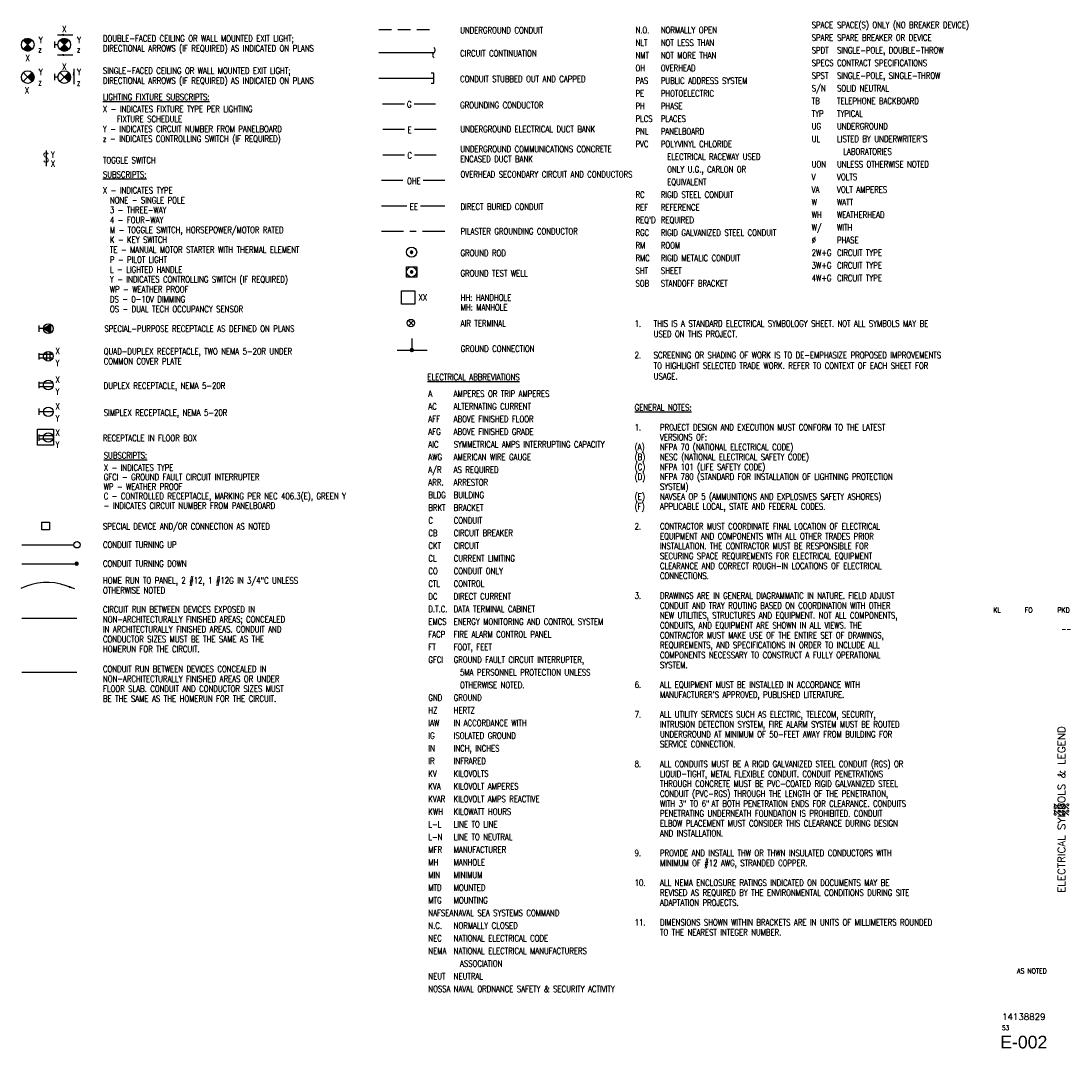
# Paper-space layout 'E-002 - ELECTRICAL SYMBOLS & LEGEND' of a CAD drawing. Header units: inches. Extents: x 12.5 to 33.2, y 0.8 to 21.1.
import ezdxf
from ezdxf.enums import TextEntityAlignment as Align

# ---------------------------------------------------------------- set-up
doc = ezdxf.new("R2010")
doc.units = ezdxf.units.IN
doc.header["$MEASUREMENT"] = 0
doc.linetypes.add('HIDDEN', pattern=[0.375, 0.25, -0.125])
for name, color, linetype in [('E-ANNO-SYMB', 2, 'Continuous'), ('E-ANNO-SYMB-HIDD', 2, 'HIDDEN'), ('E-ANNO-TEXT', 2, 'Continuous'), ('G-ANNO-TTLB', 7, 'Continuous')]:
    doc.layers.add(name, color=color, linetype=linetype)
doc.styles.add('ROMANS', font='ROMANS.shx', dxfattribs={"width": 0.8})
doc.styles.add('Text', font='romans.shx', dxfattribs={"width": 0.8, "height": 0.125})
doc.styles.add('TITLES', font='swiss.ttf', dxfattribs={"width": 0.8})
doc.dimstyles.get("Standard").update_dxf_attribs({"dimtxt": 0.18, "dimasz": 0.18, "dimexe": 0.18, "dimexo": 0.0625, "dimgap": 0.09, "dimtad": 0, "dimtih": 1, "dimtoh": 1, "dimdec": 4, "dimzin": 0, "dimdsep": 46, "dimtxsty": 'Standard', "dimcen": 0.09, "dimadec": 0, "dimazin": 0, "dimtfac": 1, "dimtdec": 4, "dimtofl": 0, "dimtmove": 0, "dimatfit": 3, "dimfxl": 1, "dimtolj": 1, "dimtzin": 0, "dimarcsym": 0})

# ---------------------------------------------------------------- blocks, each defined once
blk = doc.blocks.new('NAVFAC_Sheet_Info')
at = {"layer": 'G-ANNO-TTLB', "color": 3, "style": 'ROMANS', "width": 0.8}
for tag, p in [('DESIGNED_BY', (31.723, 9.469)), ('DRAWN_BY', (32.348, 9.469)), ('REVIEWED_BY', (33.036, 9.469))]:
    blk.add_attdef(tag, text='', height=0.1, dxfattribs=at).set_placement(p, align=Align.MIDDLE)
blk.add_attdef('BRANCH_MANAGER', text='', height=0.1, dxfattribs=at).set_placement((33.188, 9.094), align=Align.MIDDLE_RIGHT)
at = {"layer": 'G-ANNO-TTLB', "color": 3, "style": 'ROMANS'}
for tag, height, p in [('SHEET_TITLE_1_OF_1', 0.15, (32.995, 5.531)), ('SHEET_TITLE_1_OF_2', 0.125, (32.91, 5.531)), ('SHEET_TITLE_2_OF_2', 0.125, (33.08, 5.531))]:
    blk.add_attdef(tag, text='', height=height, rotation=90, dxfattribs=at).set_placement(p, align=Align.MIDDLE_CENTER)
at = {"layer": 'G-ANNO-TTLB', "color": 4}
for tag, height, style, p in [('SCALE', 0.1, 'ROMANS', (32.41, 2.344)), ('NAVFAC_DWG_NUMBER', 0.125, 'ROMANS', (32.25, 1.437)), ('SHEET_X', 0.0938, 'ROMANS', (31.891, 1.219)), ('DISCIPLINE_SHEET_NO', 0.25, 'TITLES', (32.25, 0.938))]:
    blk.add_attdef(tag, text='', height=height, dxfattribs=dict(at, style=style)).set_placement(p, align=Align.MIDDLE)

psp = doc.layouts.new('E-002 - ELECTRICAL SYMBOLS & LEGEND')

# ---------------------------------------------------------------- hatches: boundary and pattern name
at = {"layer": 'E-ANNO-SYMB', "lineweight": -3}
psp.add_hatch(color=256, dxfattribs=at).paths.add_polyline_path([(13.516, 9.888), (13.391, 9.91), (13.405, 9.949)], flags=0)

# ---------------------------------------------------------------- linework, layer by layer
for p, q in [((12.503, 20.714), (12.537, 20.748)), ((12.508, 20.71), (12.551, 20.753)), ((12.512, 20.705), (12.562, 20.755)), ((12.517, 20.701), (12.573, 20.757)), ((12.521, 20.697), (12.582, 20.758)), ((12.525, 20.692), (12.591, 20.757)), ((12.53, 20.688), (12.599, 20.757)), ((12.534, 20.683), (12.607, 20.756)), ((12.539, 20.679), (12.614, 20.754)), ((12.543, 20.675), (12.621, 20.752)), ((12.548, 20.67), (12.628, 20.75)), ((12.552, 20.666), (12.634, 20.748)), ((12.556, 20.661), (12.64, 20.745)), ((12.561, 20.657), (12.646, 20.742)), ((12.565, 20.652), (12.651, 20.739)), ((12.57, 20.648), (12.657, 20.735)), ((12.574, 20.644), (12.662, 20.731)), ((13.222, 20.717), (13.249, 20.744)), ((13.226, 20.712), (13.264, 20.75)), ((13.231, 20.708), (13.277, 20.754)), ((13.235, 20.704), (13.288, 20.756)), ((13.239, 20.699), (13.298, 20.757)), ((13.244, 20.695), (13.307, 20.758)), ((13.248, 20.69), (13.315, 20.757)), ((13.253, 20.686), (13.323, 20.756)), ((13.257, 20.681), (13.331, 20.755)), ((13.262, 20.677), (13.338, 20.753)), ((13.266, 20.673), (13.345, 20.751)), ((13.27, 20.668), (13.351, 20.749)), ((13.275, 20.664), (13.358, 20.746)), ((13.279, 20.659), (13.364, 20.744)), ((13.284, 20.655), (13.369, 20.74)), ((13.288, 20.65), (13.375, 20.737)), ((13.293, 20.646), (13.38, 20.733)), ((12.673, 20.721), (12.497, 20.544)), ((12.497, 20.721), (12.673, 20.544)), ((12.499, 20.542), (12.587, 20.63)), ((12.504, 20.538), (12.592, 20.626)), ((12.508, 20.534), (12.596, 20.621)), ((12.514, 20.53), (12.601, 20.617)), ((12.519, 20.527), (12.605, 20.613)), ((12.524, 20.523), (12.609, 20.608)), ((12.53, 20.52), (12.614, 20.604)), ((12.536, 20.517), (12.618, 20.599)), ((12.543, 20.515), (12.623, 20.595)), ((12.549, 20.513), (12.627, 20.591)), ((12.556, 20.511), (12.632, 20.586)), ((12.564, 20.509), (12.636, 20.582)), ((12.571, 20.508), (12.64, 20.577)), ((12.578, 20.639), (12.667, 20.727)), ((12.58, 20.508), (12.645, 20.573)), ((12.583, 20.635), (12.671, 20.723)), ((12.588, 20.508), (12.649, 20.568)), ((12.598, 20.508), (12.654, 20.564)), ((12.608, 20.51), (12.658, 20.56)), ((12.62, 20.512), (12.662, 20.555)), ((12.633, 20.517), (12.667, 20.551)), ((13.111, 20.695), (13.111, 20.57)), ((13.181, 20.633), (13.111, 20.633)), ((13.218, 20.721), (13.394, 20.544)), ((13.394, 20.721), (13.218, 20.544)), ((13.222, 20.54), (13.31, 20.628)), ((13.227, 20.536), (13.315, 20.624)), ((13.232, 20.532), (13.319, 20.62)), ((13.237, 20.528), (13.323, 20.615)), ((13.242, 20.525), (13.328, 20.611)), ((13.248, 20.522), (13.332, 20.606)), ((13.254, 20.519), (13.337, 20.602)), ((13.26, 20.516), (13.341, 20.597)), ((13.266, 20.514), (13.346, 20.593)), ((13.273, 20.512), (13.35, 20.589)), ((13.28, 20.51), (13.354, 20.584)), ((13.288, 20.509), (13.359, 20.58)), ((13.296, 20.508), (13.363, 20.575)), ((13.297, 20.642), (13.385, 20.73)), ((13.301, 20.637), (13.39, 20.726)), ((13.304, 20.508), (13.368, 20.571)), ((13.306, 20.633), (13.394, 20.721)), ((13.313, 20.508), (13.372, 20.567)), ((13.323, 20.509), (13.376, 20.562)), ((13.334, 20.511), (13.381, 20.558)), ((13.346, 20.514), (13.385, 20.553)), ((13.361, 20.52), (13.39, 20.549)), ((19.517, 20.478), (20.604, 20.478)), ((12.673, 20.083), (12.497, 19.906)), ((12.497, 20.083), (12.673, 19.906)), ((12.589, 19.99), (12.677, 20.079)), ((12.593, 19.986), (12.681, 20.074)), ((12.598, 19.982), (12.685, 20.069)), ((12.602, 19.977), (12.689, 20.064)), ((12.607, 19.973), (12.692, 20.058)), ((12.611, 19.968), (12.696, 20.053)), ((12.615, 19.964), (12.698, 20.047)), ((12.62, 19.96), (12.701, 20.041)), ((12.624, 19.955), (12.704, 20.034)), ((12.629, 19.951), (12.706, 20.028)), ((12.633, 19.946), (12.707, 20.02)), ((12.638, 19.942), (12.709, 20.013)), ((12.642, 19.937), (12.71, 20.005)), ((12.646, 19.933), (12.71, 19.997)), ((12.651, 19.929), (12.71, 19.988)), ((12.655, 19.924), (12.709, 19.978)), ((12.66, 19.92), (12.707, 19.967)), ((12.664, 19.915), (12.704, 19.955)), ((12.668, 19.911), (12.698, 19.94)), ((13.111, 20.057), (13.111, 19.932)), ((13.181, 19.994), (13.111, 19.994)), ((13.394, 20.083), (13.218, 19.906)), ((13.218, 20.083), (13.394, 19.906)), ((13.307, 19.993), (13.396, 20.081)), ((13.312, 19.989), (13.4, 20.077)), ((13.316, 19.984), (13.404, 20.072)), ((13.321, 19.98), (13.408, 20.067)), ((13.325, 19.975), (13.411, 20.062)), ((13.329, 19.971), (13.415, 20.056)), ((13.334, 19.966), (13.418, 20.05)), ((13.338, 19.962), (13.421, 20.044)), ((13.343, 19.958), (13.423, 20.038)), ((13.347, 19.953), (13.425, 20.031)), ((13.352, 19.949), (13.427, 20.025)), ((13.356, 19.944), (13.429, 20.017)), ((13.36, 19.94), (13.43, 20.01)), ((13.365, 19.936), (13.431, 20.001)), ((13.369, 19.931), (13.431, 19.993)), ((13.374, 19.927), (13.431, 19.984)), ((13.378, 19.922), (13.429, 19.973)), ((13.383, 19.918), (13.427, 19.962)), ((13.387, 19.913), (13.423, 19.949)), ((13.391, 19.909), (13.414, 19.932)), ((19.516, 19.974), (20.603, 19.974)), ((20.603, 20.074), (20.551, 20.074)), ((20.603, 19.874), (20.603, 20.074)), ((20.551, 19.874), (20.603, 19.874)), ((19.59, 19.47), (20.039, 19.47)), ((20.206, 19.47), (20.639, 19.47)), ((19.598, 18.966), (20.023, 18.966)), ((20.222, 18.966), (20.647, 18.966)), ((12.946, 18.548), (12.946, 18.298)), ((19.598, 18.461), (20.023, 18.461)), ((20.222, 18.461), (20.647, 18.461)), ((12.946, 18.298), (12.946, 18.236)), ((19.568, 17.957), (19.993, 17.957)), ((20.392, 17.957), (20.817, 17.957)), ((19.568, 17.453), (20.068, 17.453)), ((20.34, 17.453), (20.817, 17.453)), ((19.568, 16.949), (20.004, 16.949)), ((20.13, 16.949), (20.254, 16.949)), ((20.379, 16.949), (20.817, 16.949)), ((20.139, 16.538), (20.162, 16.561)), ((20.139, 16.535), (20.166, 16.561)), ((20.14, 16.532), (20.169, 16.561)), ((20.14, 16.529), (20.172, 16.56)), ((20.141, 16.526), (20.174, 16.559)), ((20.142, 16.524), (20.177, 16.558)), ((20.144, 16.522), (20.179, 16.557)), ((20.145, 16.52), (20.181, 16.555)), ((20.147, 16.518), (20.183, 16.553)), ((20.149, 16.516), (20.184, 16.551)), ((20.151, 16.515), (20.186, 16.549)), ((20.154, 16.514), (20.187, 16.547)), ((20.156, 16.513), (20.188, 16.544)), ((20.159, 16.512), (20.189, 16.542)), ((20.162, 16.511), (20.189, 16.539)), ((20.165, 16.511), (20.189, 16.535)), ((20.064, 16.246), (20.264, 16.246)), ((20.064, 16.046), (20.064, 16.246)), ((20.139, 16.146), (20.164, 16.171)), ((20.139, 16.143), (20.167, 16.171)), ((20.14, 16.14), (20.17, 16.17)), ((20.264, 16.246), (20.264, 16.046)), ((20.264, 16.046), (20.064, 16.046)), ((20.141, 16.137), (20.173, 16.169)), ((20.142, 16.135), (20.175, 16.168)), ((20.143, 16.132), (20.178, 16.167)), ((20.144, 16.13), (20.18, 16.165)), ((20.146, 16.128), (20.181, 16.164)), ((20.148, 16.127), (20.183, 16.162)), ((20.15, 16.125), (20.185, 16.16)), ((20.152, 16.124), (20.186, 16.158)), ((20.155, 16.123), (20.187, 16.155)), ((20.157, 16.122), (20.188, 16.153)), ((20.16, 16.121), (20.189, 16.15)), ((20.163, 16.121), (20.189, 16.147)), ((20.167, 16.121), (20.189, 16.143)), ((19.963, 15.773), (20.226, 15.773)), ((19.963, 15.51), (19.963, 15.773)), ((20.226, 15.773), (20.226, 15.51)), ((20.226, 15.51), (19.963, 15.51)), ((20.1, 15.191), (20.204, 15.088)), ((20.1, 15.083), (20.204, 15.187)), ((12.805, 15.089), (12.805, 14.965)), ((12.899, 15.027), (12.805, 15.027)), ((13.039, 15.108), (12.899, 15.027)), ((12.899, 15.027), (13.039, 14.946)), ((12.909, 15.021), (12.939, 15.05)), ((12.915, 15.018), (12.96, 15.062)), ((12.921, 15.014), (12.981, 15.074)), ((12.926, 15.011), (13.002, 15.086)), ((12.932, 15.008), (13.022, 15.098)), ((12.937, 15.005), (13.04, 15.108)), ((12.943, 15.001), (13.039, 15.098)), ((12.949, 14.998), (13.039, 15.089)), ((12.954, 14.995), (13.039, 15.08)), ((12.96, 14.992), (13.039, 15.071)), ((12.965, 14.988), (13.039, 15.062)), ((12.971, 14.985), (13.039, 15.053)), ((12.977, 14.982), (13.039, 15.045)), ((12.982, 14.979), (13.039, 15.036)), ((12.988, 14.976), (13.039, 15.027)), ((12.993, 14.972), (13.039, 15.018)), ((12.999, 14.969), (13.039, 15.009)), ((13.005, 14.966), (13.039, 15)), ((13.01, 14.963), (13.039, 14.992)), ((13.016, 14.959), (13.039, 14.983)), ((13.039, 14.946), (13.039, 15.108)), ((20.168, 14.832), (20.168, 14.601)), ((12.805, 14.543), (12.805, 14.418)), ((13.08, 14.514), (12.805, 14.514)), ((12.959, 14.393), (12.959, 14.568)), ((13.026, 14.393), (13.026, 14.568)), ((19.876, 14.604), (20.47, 14.604)), ((20.137, 14.607), (20.172, 14.573)), ((20.137, 14.604), (20.168, 14.573)), ((20.137, 14.6), (20.165, 14.573)), ((20.138, 14.613), (20.178, 14.574)), ((20.138, 14.611), (20.175, 14.574)), ((20.139, 14.616), (20.18, 14.575)), ((20.141, 14.618), (20.183, 14.576)), ((20.142, 14.621), (20.185, 14.578)), ((20.143, 14.623), (20.187, 14.579)), ((20.145, 14.625), (20.189, 14.581)), ((20.147, 14.627), (20.191, 14.582)), ((20.148, 14.628), (20.192, 14.584)), ((20.15, 14.63), (20.194, 14.586)), ((20.153, 14.631), (20.195, 14.588)), ((20.155, 14.632), (20.197, 14.591)), ((20.157, 14.633), (20.198, 14.593)), ((20.16, 14.634), (20.198, 14.596)), ((20.168, 14.633), (20.199, 14.602)), ((20.168, 14.629), (20.199, 14.599)), ((20.17, 14.635), (20.2, 14.605)), ((20.173, 14.635), (20.199, 14.609)), ((13.08, 14.447), (12.805, 14.447)), ((12.805, 13.977), (12.805, 13.852)), ((13.08, 13.948), (12.805, 13.948)), ((13.08, 13.88), (12.805, 13.88)), ((12.805, 13.447), (12.805, 13.322)), ((13.086, 13.385), (12.805, 13.385)), ((12.777, 13.042), (13.092, 13.042)), ((12.777, 12.727), (12.777, 13.042)), ((12.805, 12.938), (12.805, 12.813)), ((13.08, 12.909), (12.805, 12.909)), ((13.092, 13.042), (13.092, 12.727)), ((13.092, 12.727), (12.777, 12.727)), ((13.08, 12.842), (12.805, 12.842)), ((12.466, 10.758), (13.496, 10.758)), ((12.466, 10.385), (13.556, 10.385)), ((13.521, 10.386), (13.551, 10.416)), ((13.522, 10.39), (13.547, 10.416)), ((13.522, 10.377), (13.561, 10.415)), ((13.523, 10.374), (13.564, 10.414)), ((13.524, 10.385), (13.555, 10.416)), ((13.524, 10.372), (13.566, 10.413)), ((13.526, 10.369), (13.568, 10.412)), ((13.527, 10.385), (13.558, 10.416)), ((13.527, 10.367), (13.571, 10.411)), ((13.529, 10.365), (13.573, 10.409)), ((13.53, 10.363), (13.574, 10.408)), ((13.532, 10.362), (13.576, 10.406)), ((13.534, 10.36), (13.578, 10.404)), ((13.536, 10.359), (13.579, 10.402)), ((13.538, 10.357), (13.58, 10.399)), ((13.541, 10.356), (13.582, 10.397)), ((13.543, 10.355), (13.582, 10.394)), ((13.546, 10.355), (13.583, 10.392)), ((13.549, 10.354), (13.584, 10.388)), ((13.553, 10.354), (13.584, 10.385)), ((13.556, 10.354), (13.584, 10.381)), ((13.561, 10.355), (13.583, 10.377)), ((13.516, 9.888), (13.347, 9.949)), ((12.466, 9.311), (13.553, 9.311)), ((12.466, 8.242), (13.553, 8.242))]:
    psp.add_line(p, q, dxfattribs=at)
psp.add_lwpolyline([(13.016, 11.208), (13.016, 11.055), (12.863, 11.055), (12.863, 11.208)], close=True, dxfattribs=at)
for centre, radius in [((12.585, 20.633), 0.125), ((13.306, 20.633), 0.125), ((12.585, 19.994), 0.125), ((13.306, 19.994), 0.125), ((20.164, 16.536), 0.1), ((20.164, 16.146), 0.1), ((20.15, 15.137), 0.0734), ((12.992, 15.027), 0.0938), ((12.992, 14.481), 0.0938), ((12.992, 13.914), 0.0938), ((12.992, 13.385), 0.0938), ((12.992, 12.876), 0.0938), ((13.559, 10.758), 0.0625)]:
    psp.add_circle(centre, radius, dxfattribs=at)
for centre, radius, start, end in [((20.567, 20.528), 0.0625, 306.8699, 53.1301), ((20.642, 20.428), 0.0625, 126.8699, 233.1301), ((20.164, 16.536), 0.025, 357.073, 175.7372), ((20.164, 16.536), 0.025, 175.7372, 357.073), ((20.164, 16.146), 0.025, 353.3707, 179.2755), ((20.164, 16.146), 0.025, 179.2755, 353.3707), ((20.168, 14.604), 0.0312, 90, 263.1261), ((20.168, 14.604), 0.0312, 276.1963, 87.8324), ((13.553, 10.385), 0.0312, 6.1963, 177.8324), ((13.553, 10.385), 0.0313, 180, 353.1261), ((12.962, 8.877), 1.139, 70.2606, 116.5991)]:
    psp.add_arc(centre, radius, start, end, dxfattribs=at)
at = {"layer": 'E-ANNO-SYMB-HIDD', "lineweight": -3}
psp.add_line((19.517, 20.935), (20.604, 20.935), dxfattribs=at)

# ---------------------------------------------------------------- block references
at = {"layer": 'G-ANNO-TTLB', "lineweight": -3}
ref = psp.add_blockref('NAVFAC_Sheet_Info', (0, 0), dxfattribs=at)
ref.add_attrib('SHEET_TITLE_1_OF_1', 'ELECTRICAL SYMBOLS & LEGEND', dxfattribs={"color": 3, "height": 0.15, "rotation": 90, "style": 'ROMANS'}).set_placement((32.995, 5.531), align=Align.MIDDLE_CENTER)
ref.add_attrib('SHEET_TITLE_1_OF_2', '%%', dxfattribs={"color": 3, "height": 0.125, "rotation": 90, "style": 'ROMANS'}).set_placement((32.91, 5.531), align=Align.MIDDLE_CENTER)
ref.add_attrib('SHEET_TITLE_2_OF_2', '%%', dxfattribs={"color": 3, "height": 0.125, "rotation": 90, "style": 'ROMANS'}).set_placement((33.08, 5.531), align=Align.MIDDLE_CENTER)
ref.add_attrib('DESIGNED_BY', 'KL', dxfattribs={"color": 3, "height": 0.1, "style": 'ROMANS', "width": 0.8}).set_placement((31.723, 9.469), align=Align.MIDDLE)
ref.add_attrib('DRAWN_BY', 'FO', dxfattribs={"color": 3, "height": 0.1, "style": 'ROMANS', "width": 0.8}).set_placement((32.348, 9.469), align=Align.MIDDLE)
ref.add_attrib('REVIEWED_BY', 'PKD', dxfattribs={"color": 3, "height": 0.1, "style": 'ROMANS', "width": 0.8}).set_placement((33.036, 9.469), align=Align.MIDDLE)
ref.add_attrib('SCALE', 'AS NOTED', dxfattribs={"color": 4, "height": 0.1, "style": 'ROMANS', "width": 0.8}).set_placement((32.41, 2.344), align=Align.MIDDLE)
ref.add_attrib('NAVFAC_DWG_NUMBER', '14138829', dxfattribs={"color": 4, "height": 0.125, "style": 'ROMANS'}).set_placement((32.25, 1.437), align=Align.MIDDLE)
ref.add_attrib('SHEET_X', '53', dxfattribs={"color": 4, "height": 0.0938, "style": 'ROMANS', "width": 0.8}).set_placement((31.891, 1.219), align=Align.MIDDLE)
ref.add_attrib('DISCIPLINE_SHEET_NO', 'E-002', dxfattribs={"color": 4, "height": 0.25, "style": 'TITLES'}).set_placement((32.25, 0.938), align=Align.MIDDLE)
ref.add_attrib('BRANCH_MANAGER', '--', dxfattribs={"color": 3, "height": 0.1, "style": 'ROMANS', "width": 0.8}).set_placement((33.188, 9.094), align=Align.MIDDLE_RIGHT)

# ---------------------------------------------------------------- texts
at = {"layer": 'E-ANNO-SYMB', "lineweight": -3, "insert": (12.946, 18.5), "char_height": 0.188, "width": 0.21305, "attachment_point": 2, "line_spacing_factor": 0.964689, "style": 'ROMANS'}
psp.add_mtext('S', dxfattribs=at)
at = {"layer": 'E-ANNO-TEXT', "lineweight": -3, "char_height": 0.125, "style": 'Text'}
for s, insert, width, attachment_point, line_spacing_factor in [('X', (13.266, 21.007), 0.10408, 1, 0.938532), ('UNDERGROUND CONDUIT', (21.123, 20.983), 3.99737, 1, 0.938532), ('Y', (12.803, 20.793), 0.1018, 1, 0.938532), ('Y', (13.56, 20.793), 0.1018, 1, 0.938532), ('DOUBLE-FACED CEILING OR WALL MOUNTED EXIT LIGHT;\\PDIRECTIONAL ARROWS (IF REQUIRED) AS INDICATED ON PLANS', (14.07, 20.82), 5.77917, 1, 0.938532), ('z', (12.79, 20.604), 0.07778, 1, 0.938532), ('z', (13.553, 20.604), 0.07778, 1, 0.938532), ('CIRCUIT CONTINUATION', (21.123, 20.526), 4.32203, 1, 0.938532), ('X', (12.539, 20.437), 0.10408, 1, 0.938532), ('Y', (12.803, 20.155), 0.1018, 1, 0.938532), ('X', (13.265, 20.264), 0.10408, 1, 0.938532), ('Y', (13.56, 20.155), 0.1018, 1, 0.938532), ('SINGLE-FACED CEILING OR WALL MOUNTED EXIT LIGHT;\\PDIRECTIONAL ARROWS (IF REQUIRED) AS INDICATED ON PLANS', (14.07, 20.183), 5.77917, 1, 0.938532), ('z', (12.79, 19.956), 0.07778, 1, 0.938532), ('z', (13.553, 19.947), 0.07778, 1, 0.938532), ('CONDUIT STUBBED OUT AND CAPPED', (21.122, 20.021), 4.53601, 1, 0.938532), ('X', (12.527, 19.799), 0.10408, 1, 0.938532), ('\\LLIGHTING FIXTURE SUBSCRIPTS:', (14.07, 19.665), 5.18581, 1, 0.938532), ('GROUNDING CONDUCTOR', (21.122, 19.503), 3.96056, 1, 0.938532), ('X - INDICATES FIXTURE TYPE PER LIGHTING\\P    FIXTURE SCHEDULE\\PY - INDICATES CIRCUIT NUMBER FROM PANELBOARD\\Pz - INDICATES CONTROLLING SWITCH (IF REQUIRED)', (14.07, 19.425), 5.26007, 1, 0.938532), ('E', (20.126, 19.014), 0.10237, 2, 0.938532), ('UNDERGROUND ELECTRICAL DUCT BANK', (21.126, 19.029), 4.5243, 1, 0.938532), ('Y', (13.042, 18.523), 0.1018, 1, 0.938532), ('C', (20.126, 18.51), 0.11025, 2, 0.938532), ('UNDERGROUND COMMUNICATIONS CONCRETE ENCASED DUCT BANK', (21.126, 18.635), 3.30313, 1, 0.938532), ('X', (13.042, 18.345), 0.10408, 1, 0.938532), ('TOGGLE SWITCH', (14.07, 18.416), 3.4374, 1, 0.938532), ('\\LSUBSCRIPTS:', (14.07, 18.133), 3.40364, 1, 0.938532), ('OVERHEAD SECONDARY CIRCUIT AND CONDUCTORS', (21.13, 18.137), 3.65053, 1, 0.938532), ('OHE', (20.209, 18.005), 0.33187, 2, 0.938532), ('X - INDICATES TYPE\\P  NONE - SINGLE POLE\\P  3 - THREE-WAY\\P  4 - FOUR-WAY\\P  M - TOGGLE SWITCH, HORSEPOWER/MOTOR RATED\\P  K - KEY SWITCH\\P  TE - MANUAL MOTOR STARTER WITH THERMAL ELEMENT\\P  P - PILOT LIGHT\\P  L - LIGHTED HANDLE\\P  Y - INDICATES CONTROLLING SWITCH (IF REQUIRED)\\P  WP - WEATHER PROOF\\P  DS - 0-10V DIMMING\\P  OS - DUAL TECH OCCUPANCY SENSOR', (14.07, 17.822), 5.27356, 1, 0.938532), ('EE', (20.209, 17.501), 0.20475, 2, 0.938532), ('DIRECT BURIED CONDUIT', (21.13, 17.497), 2.80263, 1, 0.938532), ('PILASTER GROUNDING CONDUCTOR', (21.13, 17.012), 2.80263, 1, 0.938532), ('GROUND ROD', (21.13, 16.583), 2.79317, 1, 0.938532), ('GROUND TEST WELL', (21.13, 16.184), 3.00073, 1, 0.938532), ('XX', (20.299, 15.705), 0.20817, 1, 0.938532), ('HH: HANDHOLE\\PMH: MANHOLE', (21.133, 15.704), 2.98373, 1, 0.938532), ('AIR TERMINAL', (21.133, 15.195), 3.09443, 1, 0.938532), ('SPECIAL-PURPOSE RECEPTACLE AS DEFINED ON PLANS', (14.098, 15.088), 5.23201, 1, 0.938532), ('X', (13.134, 14.65), 0.10408, 1, 0.938532), ('QUAD-DUPLEX RECEPTACLE, TWO NEMA 5-20R UNDER\\PCOMMON COVER PLATE', (14.086, 14.641), 5.75678, 1, 0.938532), ('GROUND CONNECTION', (21.133, 14.692), 2.64241, 1, 0.938532), ('Y', (13.134, 14.412), 0.1018, 1, 0.938532), ('{\\LELECTRICAL ABBREVIATIONS}', (20.476, 14.132), 3.30642, 1, 0.938532), ('X', (13.134, 14.083), 0.10408, 1, 0.938532), ('DUPLEX RECEPTACLE, NEMA 5-20R', (14.086, 13.961), 4.89946, 1, 0.938532), ('Y', (13.134, 13.846), 0.1018, 1, 0.938532), ('X', (13.134, 13.554), 0.10408, 1, 0.938532), ('{\\LGENERAL NOTES:}\\P\\P\\pxi-4,l4;1.^IPROJECT DESIGN AND EXECUTION MUST CONFORM TO THE LATEST\\P\\pi0,l0;^IVERSIONS OF:\\P(A)^INFPA 70 (NATIONAL ELECTRICAL CODE) \\P(B)^INESC (NATIONAL ELECTRICAL SAFETY CODE)\\P(C)^INFPA 101 (LIFE SAFETY CODE)  \\P(D)^INFPA 780 (STANDARD FOR INSTALLATION OF LIGHTNING PROTECTION\\P^ISYSTEM)\\P(E)^INAVSEA OP 5 (AMMUNITIONS AND EXPLOSIVES SAFETY ASHORES)\\P(F)^IAPPLICABLE LOCAL, STATE AND FEDERAL CODES.\\P\\P\\pi-4,l4;2.^ICONTRACTOR MUST COORDINATE FINAL LOCATION OF ELECTRICAL\\P\\pi0,l0;^IEQUIPMENT AND COMPONENTS WITH ALL OTHER TRADES PRIOR\\P^IINSTALLATION. THE CONTRACTOR MUST BE RESPONSIBLE FOR\\P^ISECURING SPACE REQUIREMENTS FOR ELECTRICAL EQUIPMENT\\P^ICLEARANCE AND CORRECT ROUGH-IN LOCATIONS OF ELECTRICAL\\P^ICONNECTIONS.\\P\\P\\pi-4,l4;3.^IDRAWINGS ARE IN GENERAL DIAGRAMMATIC IN NATURE. FIELD ADJUST\\P\\pi0,l0;^ICONDUIT AND TRAY ROUTING BASED ON COORDINATION WITH OTHER\\P^INEW UTILITIES, STRUCTURES AND EQUIPMENT. NOT ALL COMPONENTS,\\P^ICONDUITS, AND EQUIPMENT ARE SHOWN IN ALL VIEWS. THE\\P^ICONTRACTOR MUST MAKE USE OF THE ENTIRE SET OF DRAWINGS,\\P^IREQUIREMENTS, AND SPECIFICATIONS IN ORDER TO INCLUDE ALL\\P^ICOMPONENTS NECESSARY TO CONSTRUCT A FULLY OPERATIONAL\\P^ISYSTEM.\\P\\P\\pi-4,l4;6.^IALL EQUIPMENT MUST BE INSTALLED IN ACCORDANCE WITH\\P\\pi0,l0;^IMANUFACTURER\'S APPROVED, PUBLISHED LITERATURE.\\P\\P\\pi-4,l4;7.^IALL UTILITY SERVICES SUCH AS ELECTRIC, TELECOM, SECURITY,\\P\\pi0,l0;^IINTRUSION DETECTION SYSTEM, FIRE ALARM SYSTEM MUST BE ROUTED\\P^IUNDERGROUND AT MINIMUM OF 50-FEET AWAY FROM BUILDING FOR\\P^ISERVICE CONNECTION.  \\P\\P\\pi-4,l4;8.^IALL CONDUITS MUST BE A RIGID GALVANIZED STEEL CONDUIT (RGS) OR\\P\\pi0,l0;^ILIQUID-TIGHT, METAL FLEXIBLE CONDUIT. CONDUIT PENETRATIONS\\P^ITHROUGH CONCRETE MUST BE PVC-COATED RIGID GALVANIZED STEEL\\P^ICONDUIT (PVC-RGS) THROUGH THE LENGTH OF THE PENETRATION,\\P^IWITH 3" TO 6"{\\fArial|b0|i0|c0|p34; }AT BOTH PENETRATION ENDS FOR CLEARANCE. CONDUITS ^I\\P^IPENETRATING UNDERNEATH FOUNDATION IS PROHIBITED. CONDUIT\\P^IELBOW PLACEMENT MUST CONSIDER THIS CLEARANCE DURING DESIGN\\P^IAND INSTALLATION.\\P\\P\\pi-4,l4;9.^IPROVIDE AND INSTALL THW OR THWN INSULATED CONDUCTORS WITH\\P\\pi0,l0;^IMINIMUM OF #12 AWG, STRANDED COPPER.\\P\\P\\pi-4,l4;10.^IALL NEMA ENCLOSURE RATINGS INDICATED ON DOCUMENTS MAY BE\\P\\pi0,l0;^IREVISED AS REQUIRED BY THE ENVIRONMENTAL CONDITIONS DURING SITE \\P^IADAPTATION PROJECTS.\\P\\P\\pi-4,l4;11.^IDIMENSIONS SHOWN WITHIN BRACKETS ARE IN UNITS OF MILLIMETERS ROUNDED TO THE NEAREST INTEGER NUMBER.', (24.568, 13.533), 6.59324, 1, 0.938532), ('Y', (13.134, 13.316), 0.1018, 1, 0.938532), ('SIMPLEX RECEPTACLE, NEMA 5-20R', (14.086, 13.432), 4.90622, 1, 0.938532), ('X', (13.134, 13.035), 0.10408, 1, 0.938532), ('RECEPTACLE IN FLOOR BOX', (14.069, 12.928), 3.88396, 1, 0.938532), ('Y', (13.134, 12.798), 0.1018, 1, 0.938532), ('\\LSUBSCRIPTS:', (14.086, 12.587), 3.09706, 1, 0.938532), ('X - INDICATES TYPE \\PGFCI - GROUND FAULT CIRCUIT INTERRUPTER \\PWP - WEATHER PROOF \\PC - CONTROLLED RECEPTACLE, MARKING PER NEC 406.3(E), GREEN Y - INDICATES CIRCUIT NUMBER FROM PANELBOARD', (14.086, 12.346), 5.33607, 1, 0.903365), ('SPECIAL DEVICE AND/OR CONNECTION AS NOTED', (14.071, 11.185), 5.15142, 1, 0.938532), ('CONDUIT TURNING UP', (14.071, 10.821), 4.04432, 1, 0.938532), ('CONDUIT TURNING DOWN', (14.071, 10.449), 4.13208, 1, 0.938532), ('HOME RUN TO PANEL, 2 #12, 1 #12G IN 3/4"C UNLESS\\POTHERWISE NOTED', (14.071, 10.116), 5.38764, 1, 0.938532), ('CIRCUIT RUN BETWEEN DEVICES EXPOSED IN\\PNON-ARCHITECTURALLY FINISHED AREAS; CONCEALED\\PIN ARCHITECTURALLY FINISHED AREAS. CONDUIT AND\\PCONDUCTOR SIZES MUST BE THE SAME AS THE\\PHOMERUN FOR THE CIRCUIT.', (14.071, 9.544), 5.43489, 1, 0.938532), ('CONDUIT RUN BETWEEN DEVICES CONCEALED IN\\PNON-ARCHITECTURALLY FINISHED AREAS OR UNDER\\PFLOOR SLAB. CONDUIT AND CONDUCTOR SIZES MUST\\PBE THE SAME AS THE HOMERUN FOR THE CIRCUIT.', (14.071, 8.369), 4.7131, 1, 0.938532)]:
    psp.add_mtext(s, dxfattribs=dict(at, insert=insert, width=width, attachment_point=attachment_point, line_spacing_factor=line_spacing_factor))
at = {"layer": 'E-ANNO-TEXT', "char_height": 0.125, "attachment_point": 1, "line_spacing_factor": 1.2, "style": 'Text'}
for s, insert, width in [("\\pxi-5,l5,r2.2163;\\PN.O.^INORMALLY OPEN\\PNLT^INOT LESS THAN\\PNMT^INOT MORE THAN\\POH^IOVERHEAD\\PPAS^IPUBLIC ADDRESS SYSTEM\\PPE^IPHOTOELECTRIC\\PPH^IPHASE\\PPLCS^IPLACES\\PPNL^IPANELBOARD\\PPVC^IPOLYVINYL CHLORIDE ELECTRICAL RACEWAY USED ONLY U.G., CARLON OR EQUIVALENT\\PRC^IRIGID STEEL CONDUIT\\PREF^IREFERENCE\\PREQ'D^IREQUIRED\\PRGC^IRIGID GALVANIZED STEEL CONDUIT\\PRM^IROOM\\PRMC^IRIGID METALIC CONDUIT\\PSHT^ISHEET\\PSOB^ISTANDOFF BRACKET", (24.584, 21.235), 3.24359), ("\\pxi-5,l5,r2.2163;\\PSPACE^ISPACE(S) ONLY (NO BREAKER DEVICE)\\P\\pi-6,l6;SPARE^ISPARE BREAKER OR DEVICE\\P\\pi-5,l5;SPDT^ISINGLE-POLE, DOUBLE-THROW\\PSPECS^ICONTRACT SPECIFICATIONS\\PSPST^ISINGLE-POLE, SINGLE-THROW\\PS/N^ISOLID NEUTRAL\\PTB^ITELEPHONE BACKBOARD\\PTYP^ITYPICAL\\PUG^IUNDERGROUND\\PUL^ILISTED BY UNDERWRITER'S LABORATORIES\\PUON^IUNLESS OTHERWISE NOTED\\PV^IVOLTS\\PVA^IVOLT AMPERES\\PW^IWATT\\PWH^IWEATHERHEAD\\PW/^IWITH\\P%%C^IPHASE\\P2W+G^ICIRCUIT TYPE\\P3W+G^ICIRCUIT TYPE\\P4W+G^ICIRCUIT TYPE", (28.063, 21.338), 3.24359), ('\\pxi-5,l5,r2.2163;A^IAMPERES OR TRIP AMPERES\\PAC^IALTERNATING CURRENT\\PAFF^IABOVE FINISHED FLOOR\\PAFG^IABOVE FINISHED GRADE\\PAIC^ISYMMETRICAL AMPS INTERRUPTING CAPACITY\\P\\pr3.233;AWG^IAMERICAN WIRE GAUGE\\PA/R^IAS REQUIRED\\PARR.^IARRESTOR\\P\\pr2.2163;BLDG^IBUILDING\\PBRKT^IBRACKET\\PC^ICONDUIT\\PCB^ICIRCUIT BREAKER\\PCKT^ICIRCUIT\\PCL^ICURRENT LIMITING\\PCO^ICONDUIT ONLY\\PCTL^ICONTROL\\PDC^IDIRECT CURRENT\\PD.T.C.^IDATA TERMINAL CABINET\\PEMCS^IENERGY MONITORING AND CONTROL SYSTEM\\PFACP^IFIRE ALARM CONTROL PANEL\\PFT^IFOOT, FEET\\PGFCI^IGROUND FAULT CIRCUIT INTERRUPTER, 5MA PERSONNEL PROTECTION UNLESS OTHERWISE NOTED.\\PGND^IGROUND\\PHZ^IHERTZ\\PIAW^IIN ACCORDANCE WITH\\PIG^IISOLATED GROUND\\PIN^IINCH, INCHES\\PIR^IINFRARED\\PKV^IKILOVOLTS\\PKVA^IKILOVOLT AMPERES\\PKVAR^IKILOVOLT AMPS REACTIVE\\PKWH^IKILOWATT HOURS\\PL-L^ILINE TO LINE\\PL-N^ILINE TO NEUTRAL\\PMFR^IMANUFACTURER\\PMH^IMANHOLE\\PMIN^IMINIMUM\\PMTD^IMOUNTED\\PMTG^IMOUNTING\\PNAFSEA^INAVAL SEA SYSTEMS COMMAND\\PN.C.^INORMALLY CLOSED\\PNEC^INATIONAL ELECTRICAL CODE\\PNEMA^INATIONAL ELECTRICAL MANUFACTURERS ASSOCIATION\\PNEUT^INEUTRAL\\PNOSSA^INAVAL ORDNANCE SAFETY & SECURITY ACTIVITY', (20.495, 13.803), 3.85104)]:
    psp.add_mtext(s, dxfattribs=dict(at, insert=insert, width=width))
at = {"layer": 'E-ANNO-TEXT', "lineweight": -3, "insert": (24.568, 15.191), "char_height": 0.125, "width": 6.58966, "attachment_point": 1, "style": 'Text'}
psp.add_mtext('\\pxi-3,l3,t3;1.^ITHIS IS A STANDARD ELECTRICAL SYMBOLOGY SHEET. NOT ALL SYMBOLS MAY BE USED ON THIS PROJECT.\\P\\P2.^ISCREENING OR SHADING OF WORK IS TO DE-EMPHASIZE PROPOSED IMPROVEMENTS TO HIGHLIGHT SELECTED TRADE WORK. REFER TO CONTEXT OF EACH SHEET FOR USAGE.', dxfattribs=at)

# ---------------------------------------------------------------- leaders
at = {"layer": 'E-ANNO-SYMB', "lineweight": -3}
for points in [[(13.173, 20.829), (13.473, 20.829)], [(13.173, 20.432), (13.473, 20.432)], [(13.493, 20.155), (13.493, 19.855)]]:
    psp.add_leader(points, dimstyle='Standard', override={"dimscale": 0, "dimasz": 0.125, "dimgap": 0.03125, "dimtad": 0}, dxfattribs=at)

# ---------------------------------------------------------------- next in the draw order: texts
at = {"layer": 'E-ANNO-TEXT', "lineweight": -3, "insert": (20.118, 19.518), "char_height": 0.125, "width": 0.11925, "attachment_point": 2, "line_spacing_factor": 0.938532, "style": 'Text', "bg_fill": 3, "box_fill_scale": 1.25, "bg_fill_color": 0, "bg_fill_transparency": 0}
psp.add_mtext('G', dxfattribs=at)

doc.saveas('drawing.dxf')
